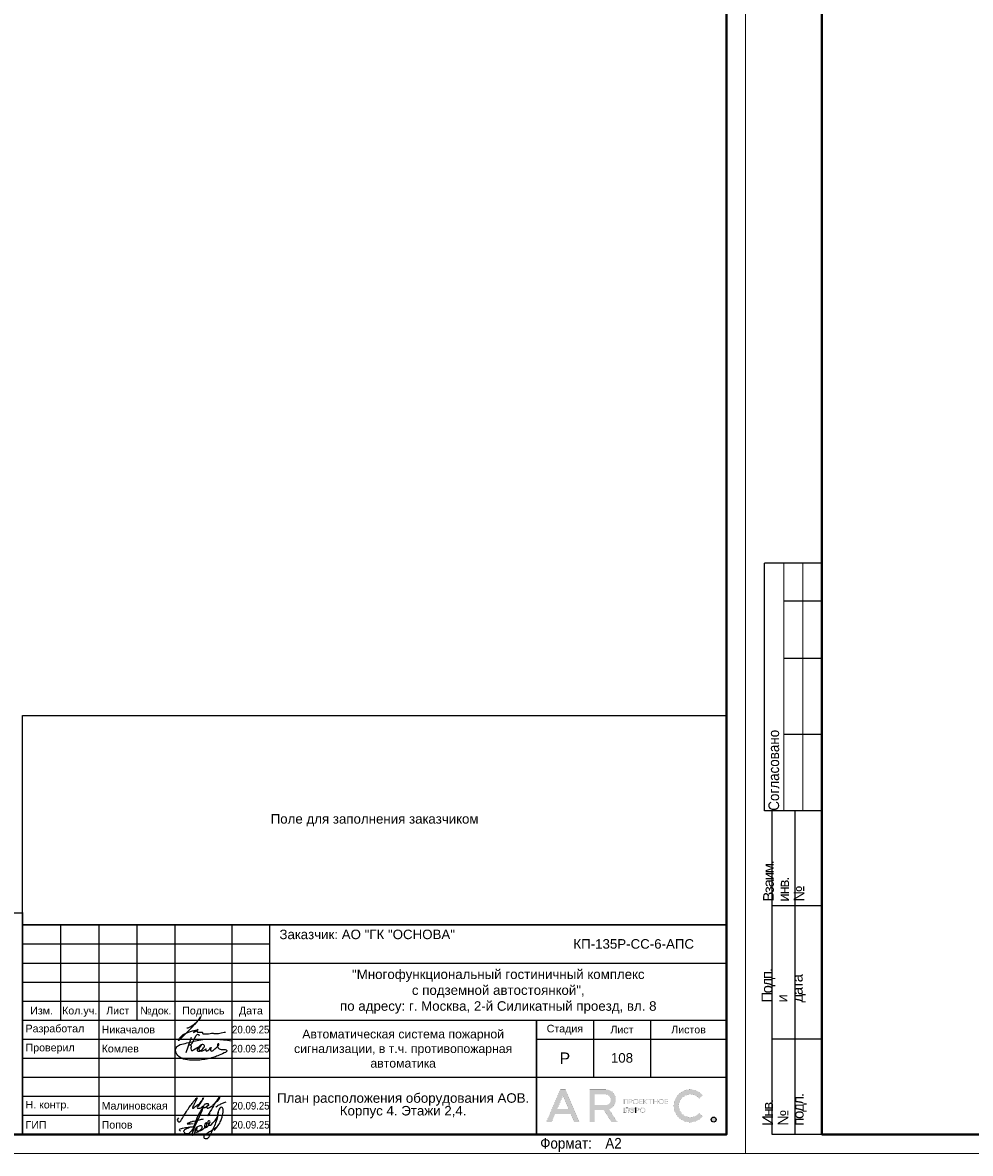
# Model space of a CAD drawing. Header units: millimetres. Extents: x -816133 to 919604, y 87941 to 147341.
# Tile 19 of 256: x -498733 to -473827, y 87941 to 117641. Entities that reach past the tile are written whole.
import ezdxf
from ezdxf.enums import TextEntityAlignment as Align

# ---------------------------------------------------------------- set-up
doc = ezdxf.new("R2010")
doc.units = ezdxf.units.MM
doc.layers.get('Defpoints').update_dxf_attribs({"color": 252})
for name, color, linetype, lineweight in [('DB CP Оформление', 7, 'Continuous', 25), ('format-line3', 7, 'Continuous', 13), ('Охрана входов', 252, 'Continuous', 30), ('Рамка', 7, 'Continuous', 18)]:
    doc.layers.add(name, color=color, linetype=linetype, lineweight=lineweight)
doc.layers.add('DB CP Подписи', color=7, linetype='Continuous', lineweight=25, true_color=0x0a45f5)
doc.layers.add('Автоматика', color=1, linetype='Continuous')
doc.layers.add('формат', color=250, linetype='Continuous')
doc.styles.add('Arial', font='arial.ttf', dxfattribs={"width": 0.9, "height": 699.9999999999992})
doc.styles.add('CP.Text', font='arial.ttf')
doc.styles.add('CP.Text дата', font='arial.ttf', dxfattribs={"width": 0.9})

# ---------------------------------------------------------------- blocks, each defined once
blk = doc.blocks.new('*U1162')
for p, q in [((-821, 155), (-836, 155)), ((-836, 90), (-836, 155)), ((-821, 145), (-831, 145)), ((-821, 130), (-831, 130)), ((-821, 110), (-831, 110)), ((-834, 90), (-836, 89.99999999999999)), ((-834, 5.00000000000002), (-834, 90)), ((-821, 90), (-834, 90)), ((-828, 5.00000000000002), (-828, 90)), ((-821, 65), (-834, 65)), ((-821, 30.00000000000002), (-834, 30.00000000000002)), ((-821, 5.00000000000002), (-834, 5.00000000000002))]:
    blk.add_line(p, q)
at = {"color": 0, "lineweight": 0}
blk.add_lwpolyline([(-841, 3.464264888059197e-14), (6.661338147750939e-14, 6.661338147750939e-14), (-1.377945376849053e-14, 594.0000000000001), (-841.0000000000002, 594.0000000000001)], close=True, dxfattribs=at)
at = {"lineweight": 40}
blk.add_lwpolyline([(-821, 5.000000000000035), (-4.999999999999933, 5.000000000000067), (-5.000000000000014, 589.0000000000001), (-821.0000000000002, 589.0000000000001)], close=True, dxfattribs=at)
at = {"layer": 'format-line3', "linetype": 'ByBlock'}
for p, q in [((-831, 90), (-831, 155)), ((-826, 90), (-826, 155))]:
    blk.add_line(p, q, dxfattribs=at)
at = {"style": 'Arial', "width": 0.9}
blk.add_text('Формат:', height=2.8, dxfattribs=at).set_placement((-53.97311837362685, 1.250000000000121))
at = {"char_height": 2.8, "width": 0.2, "attachment_point": 4, "rotation": 90, "line_spacing_factor": 0.8571428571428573, "style": 'Arial'}
for s, insert in [('{\\W0.45993; }Согласовано', (-833.5827570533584, 90)), ('{\\W0.62543;\\T0.75; \\W1;Взаим. инв. №}', (-831, 66.13970657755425)), ('{\\W0.5838;\\T0.8; \\W1;Подп. и дата}', (-831, 39.62598852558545)), ('{\\W0.5838;\\T0.8; \\W1;Инв. № подл.}', (-830.7725095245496, 7.248463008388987))]:
    blk.add_mtext(s, dxfattribs=dict(at, insert=insert))
at = {"style": 'Arial', "width": 0.9, "flags": 8}
blk.add_attdef('FORMAT', (-36.87188609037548, 1.257088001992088), '', height=2.8, dxfattribs=at)
blk = doc.blocks.new('Попов')
at = {"layer": 'DB CP Подписи', "color": 160, "true_color": 0x0a45f5}
for points in [[(7.394956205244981, 7.032094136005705), (4.284556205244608, 0.8400941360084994), (3.982156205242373, 0.4944941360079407), (3.665356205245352, 0.2583778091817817), (3.190156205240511, 0.09837780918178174), (2.801356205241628, 0.2064941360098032), (2.509696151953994, 0.451294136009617), (2.383756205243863, 0.7680941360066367), (2.429696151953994, 0.9984941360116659), (2.62855620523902, 1.243294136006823), (3.319756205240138, 1.603294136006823), (3.895756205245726, 1.848094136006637), (4.370956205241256, 1.992094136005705), (4.918156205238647, 1.992094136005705)], [(7.394956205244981, 7.032094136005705), (6.962956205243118, 6.427294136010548), (4.918156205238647, 1.992094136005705)], [(8.094156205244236, 0.03369413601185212), (8.828556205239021, 0.5520941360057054), (9.980556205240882, 1.272094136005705), (10.85895620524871, 1.761694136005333), (10.41255620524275, 1.084894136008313), (11.57895620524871, 2.611294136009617), (12.16935620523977, 3.84969413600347), (12.471756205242, 4.713694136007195), (12.629696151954, 5.419294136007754), (12.689696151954, 6.2400941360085), (12.54375620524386, 6.945694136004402), (12.34215620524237, 7.075294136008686), (12.03975620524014, 7.075294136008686), (11.64969615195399, 6.6000941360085), (11.379696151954, 5.779294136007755), (11.21895620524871, 4.728094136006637), (10.72935620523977, 3.014494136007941), (9.418956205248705, 0.0336941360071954)], [(3.521356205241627, 2.971294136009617), (3.294445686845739, 2.859738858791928), (4.789696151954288, 2.859738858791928)], [(3.521356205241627, 2.971294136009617), (4.126156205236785, 3.244894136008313), (4.932556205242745, 3.475294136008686), (6.444556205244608, 3.835294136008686), (7.495756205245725, 4.080094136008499)], [(5.979696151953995, 4.069175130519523), (4.859696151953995, -0.1216221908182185), (5.311356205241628, 0.624094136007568), (5.311356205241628, 0.8688941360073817), (5.624396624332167, 1.697142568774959), (6.247356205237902, 2.150494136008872), (6.650556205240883, 2.323294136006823), (6.909756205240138, 2.323294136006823), (7.125756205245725, 2.150494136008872), (7.125756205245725, 1.747294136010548), (6.82335620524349, 1.243294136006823), (6.333756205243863, 0.7968941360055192), (5.714556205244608, 0.5088941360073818), (5.412156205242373, 0.5952941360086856), (5.49855620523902, 1.286494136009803), (5.817585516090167, 1.879286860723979), (5.714556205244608, 1.286494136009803), (5.829756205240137, 0.9552941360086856), (6.146556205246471, 0.8832941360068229), (6.794556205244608, 1.012894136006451), (7.528956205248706, 1.459294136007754), (8.119356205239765, 2.064094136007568), (8.407356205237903, 2.510494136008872), (8.407356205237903, 2.899294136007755), (8.320956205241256, 3.028894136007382), (8.090556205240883, 2.956894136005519), (7.816956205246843, 2.366494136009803), (7.816956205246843, 1.963294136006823), (7.989756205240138, 1.776094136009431), (8.364156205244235, 1.891294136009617), (8.82495620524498, 2.323294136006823), (9.055356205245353, 2.697694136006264), (9.271356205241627, 3.302494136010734), (9.012156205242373, 3.561694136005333), (8.882556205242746, 3.561694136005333), (8.709696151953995, 3.3600941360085), (8.709696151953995, 2.978377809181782), (9.039696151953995, 2.408377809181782), (10.349696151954, 3.378377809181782), (11.11969615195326, 4.410259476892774), (11.27818451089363, 5.133235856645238), (11.35539592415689, 5.654323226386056), (11.38831620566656, 5.819447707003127), (11.35539592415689, 5.654323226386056)], [(1.534156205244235, 0.8688941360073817), (1.303756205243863, 1.041694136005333), (1.217356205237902, 1.214494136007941), (1.447756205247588, 1.416094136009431), (2.038156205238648, 1.603294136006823), (2.815756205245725, 1.761694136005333), (3.506956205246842, 1.876894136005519), (4.357209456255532, 1.989153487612), (4.918156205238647, 1.992094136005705)]]:
    blk.add_spline(points, degree=3, dxfattribs=at)
at = {"layer": 'DB CP Подписи'}
blk.add_spline([(8.094156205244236, 0.03369413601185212), (7.791756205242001, -0.2544480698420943), (7.618956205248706, -0.4847058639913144), (7.618956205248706, -0.8015058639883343), (7.950156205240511, -1.060705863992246), (8.569356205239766, -1.060705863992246), (8.943756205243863, -0.7583058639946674), (9.116556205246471, -0.4991058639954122), (9.418956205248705, 0.0336941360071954)], degree=3, dxfattribs=at)
blk = doc.blocks.new('A$Cf51998ab')
at = {"layer": 'DB CP Подписи'}
for points in [[(2.024743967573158, 7.175397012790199), (0.02474396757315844, 3.175397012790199), (2.524743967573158, 0.1753970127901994), (9.524743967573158, 6.675397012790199), (17.02474396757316, 19.1753970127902), (23.52474396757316, 28.6753970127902), (29.02474396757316, 35.6753970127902), (35.52474396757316, 43.6753970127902), (36.52474396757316, 44.6753970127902), (30.02474396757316, 30.6753970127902), (28.52474396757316, 26.1753970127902), (28.52474396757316, 25.1753970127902), (31.52474396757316, 26.6753970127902), (36.02474396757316, 30.1753970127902), (43.52474396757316, 36.1753970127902), (45.52474396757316, 39.1753970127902), (47.52474396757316, 42.6753970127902), (47.52474396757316, 43.1753970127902), (48.02474396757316, 44.1753970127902), (40.52474396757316, 31.1753970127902), (37.52474396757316, 25.6753970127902), (40.52474396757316, 25.1753970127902), (47.02474396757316, 28.6753970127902), (47.52474396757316, 29.1753970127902)], [(66.52474396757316, 31.6753970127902), (75.02474396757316, 39.1753970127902), (79.02474396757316, 43.6753970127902), (79.52474396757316, 46.6753970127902), (75.02474396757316, 41.6753970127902), (69.02474396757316, 32.6753970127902), (61.02474396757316, 18.6753970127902), (57.02474396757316, 11.6753970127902), (61.52474396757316, 15.6753970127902)], [(57.52474396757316, 34.1753970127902), (54.52474396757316, 34.1753970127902), (50.02474396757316, 31.1753970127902), (49.52474396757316, 26.1753970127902), (54.02474396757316, 27.6753970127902), (56.02474396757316, 29.1753970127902), (58.02474396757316, 33.1753970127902), (57.52474396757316, 34.1753970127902)], [(59.02474396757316, 30.6753970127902), (55.49455854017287, 28.71229258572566), (55.52474396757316, 25.6753970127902), (57.52474396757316, 25.6753970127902), (62.02474396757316, 27.6753970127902), (65.02474396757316, 29.6753970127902), (65.52474396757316, 30.1753970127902)], [(71.80259313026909, 27.23596012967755), (75.18207571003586, 30.02247973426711), (81.43411698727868, 33.40007838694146), (87.77064376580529, 36.27103771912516), (91.06563812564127, 37.45319772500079)]]:
    blk.add_spline(points, degree=3, dxfattribs=at)
blk = doc.blocks.new('Лого')
at = {"layer": 'DB CP Оформление'}
h = blk.add_hatch(color=0, dxfattribs=at)
edge = h.paths.add_edge_path()
edge.add_line((-3.149615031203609, 491.8564630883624), (-2.145539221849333, 491.0307320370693))
edge.add_arc((-5.466713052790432, 493.7619962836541), 4.300000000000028, 39.43316774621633, 320.5668322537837, ccw=False)
edge.add_line((-2.145539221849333, 496.4932605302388), (-3.149615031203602, 495.6675294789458))
edge.add_arc((-5.466713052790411, 493.7619962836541), 3.000000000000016, 39.43316774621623, 320.5668322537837)
edge = h.paths.add_edge_path()
edge.add_arc((0.7039796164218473, 490.1453402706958), 0.65, 0, 360)
h.paths.add_polyline_path([(-38.91856638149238, 496.3972109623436), (-37.43639440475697, 492.9290438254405), (-40.40073835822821, 492.9290438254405)], flags=16)
edge = h.paths.add_edge_path(flags=16)
edge.add_line((-30.56831019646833, 493.9825875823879), (-27.63778042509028, 493.9825875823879))
edge.add_arc((-27.63778042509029, 495.2825875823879), 1.299999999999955, 270.0000000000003, 360.0000000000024)
edge.add_line((-26.33778042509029, 495.2825875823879), (-26.33778042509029, 495.4512324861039))
edge.add_arc((-27.63778042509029, 495.4512324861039), 1.300000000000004, 359.9999999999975, 449.9999999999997)
edge.add_line((-27.63778042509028, 496.7512324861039), (-30.56831019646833, 496.7512324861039))
edge.add_line((-30.56831019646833, 496.7512324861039), (-30.56831019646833, 493.9825875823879))
h.paths.add_polyline_path([(-35.9689509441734, 489.4953402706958), (-36.88082038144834, 491.6290438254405), (-40.956312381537, 491.6290438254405), (-41.8681818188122, 489.4953402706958), (-43.28192242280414, 489.4953402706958), (-39.6254366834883, 498.0512324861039), (-38.21169607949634, 498.0512324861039), (-34.55521034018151, 489.4953402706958)])
edge = h.paths.add_edge_path()
edge.add_line((-30.56831019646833, 489.4953402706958), (-31.86831019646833, 489.4953402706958))
edge.add_line((-31.86831019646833, 489.4953402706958), (-31.86831019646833, 498.0512324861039))
edge.add_line((-31.86831019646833, 498.0512324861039), (-27.63778042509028, 498.0512324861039))
edge.add_arc((-27.63778042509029, 495.4512324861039), 2.600000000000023, 0, 89.99999999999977, ccw=False)
edge.add_line((-25.03778042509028, 495.4512324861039), (-25.03778042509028, 495.2825875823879))
edge.add_arc((-27.63778042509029, 495.2825875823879), 2.600000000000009, -70.23716168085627, 0, ccw=False)
edge.add_line((-26.75864866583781, 492.8357268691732), (-24.6131234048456, 489.4953402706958))
edge.add_line((-24.6131234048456, 489.4953402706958), (-26.15818166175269, 489.4953402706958))
edge.add_line((-26.15818166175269, 489.4953402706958), (-28.20534579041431, 492.6825875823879))
edge.add_line((-28.20534579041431, 492.6825875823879), (-30.56831019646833, 492.6825875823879))
edge.add_line((-30.56831019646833, 492.6825875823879), (-30.56831019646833, 489.4953402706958))
edge = h.paths.add_edge_path(flags=16)
edge.add_line((-21.27053753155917, 492.6928723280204), (-21.27053753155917, 492.5228723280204))
edge.add_arc((-20.82053753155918, 492.5228723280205), 0.4499999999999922, 180.0000000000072, 270.0000000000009)
edge.add_line((-20.82053753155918, 492.0728723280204), (-20.69150461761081, 492.0728723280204))
edge.add_arc((-20.6915046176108, 492.5228723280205), 0.4500000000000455, 269.9999999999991, 359.9999999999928)
edge.add_line((-20.24150461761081, 492.5228723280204), (-20.24150461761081, 492.6928723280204))
edge.add_arc((-20.69150461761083, 492.6928723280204), 0.4500000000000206, 0, 89.99999999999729)
edge.add_line((-20.69150461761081, 493.1428723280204), (-20.82053753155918, 493.1428723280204))
edge.add_arc((-20.82053753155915, 492.6928723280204), 0.4500000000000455, 90.00000000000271, 180)
edge = h.paths.add_edge_path(flags=17)
edge.add_line((-21.62964566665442, 491.9228723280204), (-21.62964566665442, 492.5328723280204))
edge.add_line((-21.62964566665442, 492.5328723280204), (-21.45053753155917, 492.5328723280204))
edge.add_line((-21.45053753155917, 492.5328723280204), (-21.45053753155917, 492.5228723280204))
edge.add_arc((-20.85053753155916, 492.5228723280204), 0.6000000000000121, 180, 269.999999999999)
edge.add_line((-20.85053753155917, 491.9228723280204), (-20.66150461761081, 491.9228723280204))
edge.add_arc((-20.66150461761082, 492.5228723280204), 0.6000000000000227, 270.000000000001, 360)
edge.add_line((-20.06150461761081, 492.5228723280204), (-20.06150461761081, 492.6928723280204))
edge.add_arc((-20.66150461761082, 492.6928723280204), 0.6000000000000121, 0, 89.99999999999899)
edge.add_line((-20.66150461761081, 493.2928723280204), (-20.85053753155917, 493.2928723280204))
edge.add_arc((-20.85053753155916, 492.6928723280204), 0.6000000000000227, 90.00000000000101, 180)
edge.add_line((-21.45053753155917, 492.6928723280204), (-21.45053753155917, 492.6828723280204))
edge.add_line((-21.45053753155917, 492.6828723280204), (-21.62964566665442, 492.6828723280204))
edge.add_line((-21.62964566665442, 492.6828723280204), (-21.62964566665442, 493.2928723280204))
edge.add_line((-21.62964566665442, 493.2928723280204), (-21.80964566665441, 493.2928723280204))
edge.add_line((-21.80964566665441, 493.2928723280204), (-21.80964566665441, 491.9228723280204))
edge.add_line((-21.80964566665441, 491.9228723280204), (-21.62964566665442, 491.9228723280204))
edge = h.paths.add_edge_path(flags=16)
edge.add_line((-18.44160413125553, 492.6928723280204), (-18.44160413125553, 492.5228723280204))
edge.add_arc((-17.99160413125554, 492.5228723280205), 0.4499999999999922, 180.0000000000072, 270.0000000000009)
edge.add_line((-17.99160413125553, 492.0728723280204), (-17.86257121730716, 492.0728723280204))
edge.add_arc((-17.86257121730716, 492.5228723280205), 0.4500000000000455, 269.9999999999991, 359.9999999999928)
edge.add_line((-17.41257121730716, 492.5228723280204), (-17.41257121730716, 492.6928723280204))
edge.add_arc((-17.86257121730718, 492.6928723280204), 0.4500000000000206, 0, 89.99999999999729)
edge.add_line((-17.86257121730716, 493.1428723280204), (-17.99160413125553, 493.1428723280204))
edge.add_arc((-17.99160413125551, 492.6928723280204), 0.4500000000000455, 90.00000000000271, 180)
edge = h.paths.add_edge_path()
edge.add_line((-18.62160413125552, 492.6928723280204), (-18.62160413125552, 492.5228723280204))
edge.add_arc((-18.02160413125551, 492.5228723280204), 0.6000000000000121, 180, 269.999999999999)
edge.add_line((-18.02160413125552, 491.9228723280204), (-17.83257121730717, 491.9228723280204))
edge.add_arc((-17.83257121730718, 492.5228723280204), 0.6000000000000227, 270.000000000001, 360)
edge.add_line((-17.23257121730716, 492.5228723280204), (-17.23257121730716, 492.6928723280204))
edge.add_arc((-17.83257121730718, 492.6928723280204), 0.6000000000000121, 0, 89.99999999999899)
edge.add_line((-17.83257121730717, 493.2928723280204), (-18.02160413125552, 493.2928723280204))
edge.add_arc((-18.02160413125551, 492.6928723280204), 0.6000000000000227, 90.00000000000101, 180)
edge = h.paths.add_edge_path(flags=16)
edge.add_line((-13.61226025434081, 494.9777851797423), (-13.61226025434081, 494.8077851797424))
edge.add_arc((-13.16226025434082, 494.8077851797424), 0.4499999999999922, 180.0000000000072, 270.0000000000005)
edge.add_line((-13.16226025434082, 494.3577851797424), (-13.03322734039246, 494.3577851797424))
edge.add_arc((-13.03322734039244, 494.8077851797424), 0.4500000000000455, 269.9999999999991, 359.9999999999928)
edge.add_line((-12.58322734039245, 494.8077851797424), (-12.58322734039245, 494.9777851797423))
edge.add_arc((-13.03322734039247, 494.9777851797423), 0.4500000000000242, 0, 89.99999999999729)
edge.add_line((-13.03322734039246, 495.4277851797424), (-13.16226025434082, 495.4277851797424))
edge.add_arc((-13.16226025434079, 494.9777851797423), 0.4500000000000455, 90.00000000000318, 180)
edge = h.paths.add_edge_path()
edge.add_line((-13.79226025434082, 494.9777851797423), (-13.79226025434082, 494.8077851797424))
edge.add_arc((-13.19226025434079, 494.8077851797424), 0.6000000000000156, 180, 269.9999999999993)
edge.add_line((-13.19226025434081, 494.2077851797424), (-13.00322734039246, 494.2077851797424))
edge.add_arc((-13.00322734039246, 494.8077851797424), 0.6000000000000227, 270.000000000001, 360)
edge.add_line((-12.40322734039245, 494.8077851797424), (-12.40322734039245, 494.9777851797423))
edge.add_arc((-13.00322734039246, 494.9777851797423), 0.6000000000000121, 0, 89.99999999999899)
edge.add_line((-13.00322734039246, 495.5777851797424), (-13.19226025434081, 495.5777851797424))
edge.add_arc((-13.19226025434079, 494.9777851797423), 0.6000000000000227, 90.00000000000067, 180)
edge = h.paths.add_edge_path(flags=16)
edge.add_line((-20.28705089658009, 494.9777851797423), (-20.28705089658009, 494.8077851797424))
edge.add_arc((-19.8370508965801, 494.8077851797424), 0.4499999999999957, 180.0000000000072, 270.0000000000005)
edge.add_line((-19.83705089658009, 494.3577851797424), (-19.70801798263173, 494.3577851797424))
edge.add_arc((-19.70801798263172, 494.8077851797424), 0.4500000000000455, 269.9999999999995, 359.9999999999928)
edge.add_line((-19.25801798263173, 494.8077851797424), (-19.25801798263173, 494.9777851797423))
edge.add_arc((-19.70801798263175, 494.9777851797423), 0.4500000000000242, 0, 89.99999999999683)
edge.add_line((-19.70801798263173, 495.4277851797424), (-19.83705089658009, 495.4277851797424))
edge.add_arc((-19.83705089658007, 494.9777851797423), 0.4500000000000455, 90.00000000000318, 180)
edge = h.paths.add_edge_path()
edge.add_line((-20.46705089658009, 494.9777851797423), (-20.46705089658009, 494.8077851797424))
edge.add_arc((-19.86705089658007, 494.8077851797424), 0.6000000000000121, 180, 269.999999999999)
edge.add_line((-19.86705089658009, 494.2077851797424), (-19.67801798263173, 494.2077851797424))
edge.add_arc((-19.67801798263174, 494.8077851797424), 0.6000000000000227, 270.000000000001, 360)
edge.add_line((-19.07801798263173, 494.8077851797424), (-19.07801798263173, 494.9777851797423))
edge.add_arc((-19.67801798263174, 494.9777851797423), 0.6000000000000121, 0, 89.99999999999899)
edge.add_line((-19.67801798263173, 495.5777851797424), (-19.86705089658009, 495.5777851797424))
edge.add_arc((-19.86705089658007, 494.9777851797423), 0.6000000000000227, 90.00000000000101, 180)
edge = h.paths.add_edge_path(flags=16)
edge.add_arc((-19.22667760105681, 492.7878723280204), 0.1800000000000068, 270.0000000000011, 360)
edge.add_line((-19.04667760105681, 492.7878723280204), (-19.0466776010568, 492.9328723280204))
edge.add_arc((-19.22667760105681, 492.9328723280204), 0.1800000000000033, 0, 89.99999999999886)
edge.add_line((-19.2266776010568, 493.1128723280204), (-19.63443714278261, 493.1128723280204))
edge.add_line((-19.63443714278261, 493.1128723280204), (-19.6344371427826, 492.6078723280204))
edge.add_line((-19.6344371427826, 492.6078723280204), (-19.22667760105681, 492.6078723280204))
edge = h.paths.add_edge_path()
edge.add_line((-19.63443714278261, 491.9228723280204), (-19.81443714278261, 491.9228723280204))
edge.add_line((-19.81443714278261, 491.9228723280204), (-19.81443714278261, 493.2928723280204))
edge.add_line((-19.81443714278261, 493.2928723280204), (-19.2266776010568, 493.2928723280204))
edge.add_arc((-19.2266776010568, 492.9328723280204), 0.3600000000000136, 0, 89.99999999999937, ccw=False)
edge.add_line((-18.8666776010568, 492.9328723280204), (-18.86667760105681, 492.7878723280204))
edge.add_arc((-19.22667760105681, 492.7878723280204), 0.3600000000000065, -89.99999999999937, 0, ccw=False)
edge.add_line((-19.22667760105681, 492.4278723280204), (-19.63443714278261, 492.4278723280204))
edge.add_line((-19.63443714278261, 492.4278723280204), (-19.63443714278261, 491.9228723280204))
edge = h.paths.add_edge_path(flags=16)
edge.add_line((-22.41432519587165, 492.0728723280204), (-22.81592550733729, 492.0728723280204))
edge.add_line((-22.81592550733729, 492.0728723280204), (-22.81592550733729, 492.5700955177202))
edge.add_line((-22.81592550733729, 492.5700955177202), (-22.41432519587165, 492.5700955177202))
edge.add_arc((-22.41432519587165, 492.3900955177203), 0.17999999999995, -1.807620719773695e-11, 89.99999999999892, ccw=False)
edge.add_line((-22.23432519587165, 492.3900955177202), (-22.23432519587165, 492.2528723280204))
edge.add_arc((-22.41432519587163, 492.2528723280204), 0.1799999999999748, -90.00000000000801, 0, ccw=False)
h.paths.add_polyline_path([(-16.95626591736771, 495.5777851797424), (-17.51223811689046, 494.9677851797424), (-17.55459530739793, 494.9677851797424), (-17.55459530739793, 495.5777851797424), (-17.73459530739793, 495.5777851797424), (-17.73459530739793, 494.2077851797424), (-17.55459530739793, 494.2077851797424), (-17.55459530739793, 494.8177851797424), (-17.47826675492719, 494.8177851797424), (-16.92229455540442, 494.2077851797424), (-16.67874821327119, 494.2077851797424), (-17.32006333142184, 494.9114214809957), (-16.71271957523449, 495.5777851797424)])
edge = h.paths.add_edge_path()
edge.add_line((-22.10894538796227, 493.1128723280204), (-22.8159255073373, 493.1128723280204))
edge.add_line((-22.8159255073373, 493.1128723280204), (-22.81592550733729, 492.7200955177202))
edge.add_line((-22.81592550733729, 492.7200955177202), (-22.41432519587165, 492.7200955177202))
edge.add_arc((-22.41432519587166, 492.3600955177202), 0.3600000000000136, 0, 89.99999999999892, ccw=False)
edge.add_line((-22.05432519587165, 492.3600955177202), (-22.05432519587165, 492.2828723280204))
edge.add_arc((-22.41432519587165, 492.2828723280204), 0.3600000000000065, -89.99999999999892, 0, ccw=False)
edge.add_line((-22.41432519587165, 491.9228723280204), (-23.01592550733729, 491.9228723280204))
edge.add_line((-23.01592550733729, 491.9228723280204), (-23.01592550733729, 493.2928723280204))
edge.add_line((-23.01592550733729, 493.2928723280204), (-22.10894538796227, 493.2928723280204))
edge.add_line((-22.10894538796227, 493.2928723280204), (-22.10894538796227, 493.1128723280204))
h.paths.add_polyline_path([(-15.99401623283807, 495.3977851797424), (-16.45775531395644, 495.3977851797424), (-16.45775531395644, 495.5777851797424), (-15.35027715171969, 495.5777851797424), (-15.35027715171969, 495.3977851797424), (-15.81401623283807, 495.3977851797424), (-15.81401623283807, 494.2077851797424), (-15.99401623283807, 494.2077851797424)])
h.paths.add_polyline_path([(-14.219327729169, 494.9827851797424), (-14.219327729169, 495.5777851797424), (-14.039327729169, 495.5777851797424), (-14.039327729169, 494.2077851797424), (-14.219327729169, 494.2077851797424), (-14.219327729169, 494.8027851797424), (-14.92320967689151, 494.8027851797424), (-14.92320967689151, 494.2077851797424), (-15.10320967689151, 494.2077851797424), (-15.10320967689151, 495.5777851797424), (-14.92320967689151, 495.5777851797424), (-14.92320967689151, 494.9827851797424)])
h.paths.add_polyline_path([(-11.97615986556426, 494.8027851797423), (-11.97615986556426, 494.3877851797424), (-11.30687213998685, 494.3877851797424), (-11.30687213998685, 494.2077851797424), (-12.15615986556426, 494.2077851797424), (-12.15615986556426, 495.5777851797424), (-11.30687213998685, 495.5777851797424), (-11.30687213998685, 495.3977851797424), (-11.97615986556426, 495.3977851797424), (-11.97615986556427, 494.9827851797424), (-11.34484040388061, 494.9827851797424), (-11.34484040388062, 494.8027851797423)])
edge = h.paths.add_edge_path(flags=16)
edge.add_arc((-21.07411837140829, 495.0727851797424), 0.1800000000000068, 270.0000000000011, 360)
edge.add_line((-20.89411837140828, 495.0727851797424), (-20.89411837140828, 495.2177851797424))
edge.add_arc((-21.07411837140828, 495.2177851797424), 0.1800000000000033, 0, 89.99999999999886)
edge.add_line((-21.07411837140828, 495.3977851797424), (-21.48187791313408, 495.3977851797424))
edge.add_line((-21.48187791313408, 495.3977851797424), (-21.48187791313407, 494.8927851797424))
edge.add_line((-21.48187791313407, 494.8927851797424), (-21.07411837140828, 494.8927851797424))
h.paths.add_polyline_path([(-22.81592550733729, 494.2077851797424), (-23.01592550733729, 494.2077851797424), (-23.01592550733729, 495.5777851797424), (-21.90894538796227, 495.5777851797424), (-21.90894538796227, 494.2077851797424), (-22.10894538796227, 494.2077851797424), (-22.10894538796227, 495.3977851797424), (-22.81592550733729, 495.3977851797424)])
h.paths.add_polyline_path([(-18.65095050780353, 494.8027851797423), (-18.65095050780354, 494.3877851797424), (-17.98166278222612, 494.3877851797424), (-17.98166278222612, 494.2077851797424), (-18.83095050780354, 494.2077851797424), (-18.83095050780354, 495.5777851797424), (-17.98166278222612, 495.5777851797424), (-17.98166278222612, 495.3977851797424), (-18.65095050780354, 495.3977851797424), (-18.65095050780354, 494.9827851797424), (-18.01963104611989, 494.9827851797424), (-18.01963104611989, 494.8027851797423)])
edge = h.paths.add_edge_path()
edge.add_line((-21.48187791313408, 494.2077851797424), (-21.66187791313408, 494.2077851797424))
edge.add_line((-21.66187791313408, 494.2077851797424), (-21.66187791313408, 495.5777851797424))
edge.add_line((-21.66187791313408, 495.5777851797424), (-21.07411837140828, 495.5777851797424))
edge.add_arc((-21.07411837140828, 495.2177851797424), 0.3600000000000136, 0, 89.99999999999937, ccw=False)
edge.add_line((-20.71411837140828, 495.2177851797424), (-20.71411837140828, 495.0727851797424))
edge.add_arc((-21.07411837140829, 495.0727851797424), 0.3600000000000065, -89.99999999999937, 0, ccw=False)
edge.add_line((-21.07411837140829, 494.7127851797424), (-21.48187791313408, 494.7127851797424))
edge.add_line((-21.48187791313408, 494.7127851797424), (-21.48187791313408, 494.2077851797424))
edge = h.paths.add_edge_path()
edge.add_line((-19.81443714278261, 493.2928723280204), (-19.81443714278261, 491.9228723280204))
edge.add_line((-22.10894538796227, 493.2928723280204), (-22.10894538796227, 493.1128723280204))
at = {"layer": 'DB CP Оформление', "color": 0}
for p, q in [((-22.10894538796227, 493.2928723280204), (-22.10894538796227, 493.1128723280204)), ((-19.81443714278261, 493.2928723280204), (-19.81443714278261, 491.9228723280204))]:
    blk.add_line(p, q, dxfattribs=at)
at = {"layer": 'DB CP Оформление', "color": 0, "const_width": 0.01}
for points in [[(-35.9689509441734, 489.4953402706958), (-36.88082038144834, 491.6290438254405), (-40.956312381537, 491.6290438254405), (-41.8681818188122, 489.4953402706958), (-43.28192242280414, 489.4953402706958), (-39.6254366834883, 498.0512324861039), (-38.21169607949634, 498.0512324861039), (-34.55521034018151, 489.4953402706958)], [(-38.91856638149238, 496.3972109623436), (-37.43639440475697, 492.9290438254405), (-40.40073835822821, 492.9290438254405)], [(-22.81592550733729, 494.2077851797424), (-23.01592550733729, 494.2077851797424), (-23.01592550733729, 495.5777851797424), (-21.90894538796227, 495.5777851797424), (-21.90894538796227, 494.2077851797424), (-22.10894538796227, 494.2077851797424), (-22.10894538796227, 495.3977851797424), (-22.81592550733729, 495.3977851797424)], [(-18.65095050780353, 494.8027851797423), (-18.65095050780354, 494.3877851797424), (-17.98166278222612, 494.3877851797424), (-17.98166278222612, 494.2077851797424), (-18.83095050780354, 494.2077851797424), (-18.83095050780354, 495.5777851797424), (-17.98166278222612, 495.5777851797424), (-17.98166278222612, 495.3977851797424), (-18.65095050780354, 495.3977851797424), (-18.65095050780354, 494.9827851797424), (-18.01963104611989, 494.9827851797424), (-18.01963104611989, 494.8027851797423)], [(-16.95626591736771, 495.5777851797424), (-17.51223811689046, 494.9677851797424), (-17.55459530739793, 494.9677851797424), (-17.55459530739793, 495.5777851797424), (-17.73459530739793, 495.5777851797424), (-17.73459530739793, 494.2077851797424), (-17.55459530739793, 494.2077851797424), (-17.55459530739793, 494.8177851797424), (-17.47826675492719, 494.8177851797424), (-16.92229455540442, 494.2077851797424), (-16.67874821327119, 494.2077851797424), (-17.32006333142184, 494.9114214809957), (-16.71271957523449, 495.5777851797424)], [(-15.99401623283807, 495.3977851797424), (-16.45775531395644, 495.3977851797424), (-16.45775531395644, 495.5777851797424), (-15.35027715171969, 495.5777851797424), (-15.35027715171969, 495.3977851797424), (-15.81401623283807, 495.3977851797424), (-15.81401623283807, 494.2077851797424), (-15.99401623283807, 494.2077851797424)], [(-14.219327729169, 494.9827851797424), (-14.219327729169, 495.5777851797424), (-14.039327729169, 495.5777851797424), (-14.039327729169, 494.2077851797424), (-14.219327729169, 494.2077851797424), (-14.219327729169, 494.8027851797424), (-14.92320967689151, 494.8027851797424), (-14.92320967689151, 494.2077851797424), (-15.10320967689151, 494.2077851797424), (-15.10320967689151, 495.5777851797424), (-14.92320967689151, 495.5777851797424), (-14.92320967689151, 494.9827851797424)], [(-11.97615986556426, 494.8027851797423), (-11.97615986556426, 494.3877851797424), (-11.30687213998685, 494.3877851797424), (-11.30687213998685, 494.2077851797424), (-12.15615986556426, 494.2077851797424), (-12.15615986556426, 495.5777851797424), (-11.30687213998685, 495.5777851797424), (-11.30687213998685, 495.3977851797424), (-11.97615986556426, 495.3977851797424), (-11.97615986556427, 494.9827851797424), (-11.34484040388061, 494.9827851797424), (-11.34484040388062, 494.8027851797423)]]:
    blk.add_lwpolyline(points, close=True, dxfattribs=at)
for points in [[(-30.56831019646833, 489.4953402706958), (-31.86831019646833, 489.4953402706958), (-31.86831019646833, 498.0512324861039), (-27.63778042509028, 498.0512324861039, -0.414213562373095), (-25.03778042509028, 495.4512324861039), (-25.03778042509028, 495.2825875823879, -0.316436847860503), (-26.75864866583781, 492.8357268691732), (-24.6131234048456, 489.4953402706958), (-26.15818166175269, 489.4953402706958), (-28.20534579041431, 492.6825875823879), (-30.56831019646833, 492.6825875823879)], [(-30.56831019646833, 493.9825875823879), (-27.63778042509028, 493.9825875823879, 0.414213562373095), (-26.33778042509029, 495.2825875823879), (-26.33778042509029, 495.4512324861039, 0.414213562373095), (-27.63778042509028, 496.7512324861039), (-30.56831019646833, 496.7512324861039)], [(-3.149615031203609, 491.8564630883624), (-2.145539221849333, 491.0307320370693, -2.790346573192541), (-2.145539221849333, 496.4932605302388), (-3.149615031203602, 495.6675294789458, 2.790346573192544)], [(-22.10894538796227, 493.1128723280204), (-22.8159255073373, 493.1128723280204), (-22.81592550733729, 492.7200955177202), (-22.41432519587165, 492.7200955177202, -0.4142135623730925), (-22.05432519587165, 492.3600955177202), (-22.05432519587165, 492.2828723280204, -0.4142135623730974), (-22.41432519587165, 491.9228723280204), (-23.01592550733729, 491.9228723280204), (-23.01592550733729, 493.2928723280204), (-22.10894538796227, 493.2928723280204)], [(-21.62964566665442, 491.9228723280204), (-21.62964566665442, 492.5328723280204), (-21.45053753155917, 492.5328723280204), (-21.45053753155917, 492.5228723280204, 0.414213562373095), (-20.85053753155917, 491.9228723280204), (-20.66150461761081, 491.9228723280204, 0.414213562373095), (-20.06150461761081, 492.5228723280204), (-20.06150461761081, 492.6928723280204, 0.414213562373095), (-20.66150461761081, 493.2928723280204), (-20.85053753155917, 493.2928723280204, 0.414213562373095), (-21.45053753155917, 492.6928723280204), (-21.45053753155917, 492.6828723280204), (-21.62964566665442, 492.6828723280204), (-21.62964566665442, 493.2928723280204), (-21.80964566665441, 493.2928723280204), (-21.80964566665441, 491.9228723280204)], [(-21.48187791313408, 494.2077851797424), (-21.66187791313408, 494.2077851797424), (-21.66187791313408, 495.5777851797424), (-21.07411837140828, 495.5777851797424, -0.4142135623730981), (-20.71411837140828, 495.2177851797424), (-20.71411837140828, 495.0727851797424, -0.4142135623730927), (-21.07411837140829, 494.7127851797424), (-21.48187791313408, 494.7127851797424)], [(-21.07411837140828, 494.8927851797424, 0.4142135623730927), (-20.89411837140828, 495.0727851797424), (-20.89411837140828, 495.2177851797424, 0.4142135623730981), (-21.07411837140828, 495.3977851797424), (-21.48187791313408, 495.3977851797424), (-21.48187791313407, 494.8927851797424)], [(-21.27053753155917, 492.6928723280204), (-21.27053753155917, 492.5228723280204, 0.414213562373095), (-20.82053753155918, 492.0728723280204), (-20.69150461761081, 492.0728723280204, 0.414213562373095), (-20.24150461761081, 492.5228723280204), (-20.24150461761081, 492.6928723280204, 0.414213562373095), (-20.69150461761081, 493.1428723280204), (-20.82053753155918, 493.1428723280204, 0.414213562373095)], [(-20.46705089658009, 494.9777851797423), (-20.46705089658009, 494.8077851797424, 0.414213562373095), (-19.86705089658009, 494.2077851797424), (-19.67801798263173, 494.2077851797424, 0.414213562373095), (-19.07801798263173, 494.8077851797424), (-19.07801798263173, 494.9777851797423, 0.414213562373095), (-19.67801798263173, 495.5777851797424), (-19.86705089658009, 495.5777851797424, 0.414213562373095)], [(-20.28705089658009, 494.9777851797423), (-20.28705089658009, 494.8077851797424, 0.414213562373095), (-19.83705089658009, 494.3577851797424), (-19.70801798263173, 494.3577851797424, 0.414213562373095), (-19.25801798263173, 494.8077851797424), (-19.25801798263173, 494.9777851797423, 0.414213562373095), (-19.70801798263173, 495.4277851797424), (-19.83705089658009, 495.4277851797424, 0.414213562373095)], [(-19.63443714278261, 491.9228723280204), (-19.81443714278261, 491.9228723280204), (-19.81443714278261, 493.2928723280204), (-19.2266776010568, 493.2928723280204, -0.4142135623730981), (-18.8666776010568, 492.9328723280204), (-18.86667760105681, 492.7878723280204, -0.4142135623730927), (-19.22667760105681, 492.4278723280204), (-19.63443714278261, 492.4278723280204)], [(-19.22667760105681, 492.6078723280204, 0.4142135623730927), (-19.04667760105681, 492.7878723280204), (-19.0466776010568, 492.9328723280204, 0.4142135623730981), (-19.2266776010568, 493.1128723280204), (-19.63443714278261, 493.1128723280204), (-19.6344371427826, 492.6078723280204)], [(-18.62160413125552, 492.6928723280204), (-18.62160413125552, 492.5228723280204, 0.414213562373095), (-18.02160413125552, 491.9228723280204), (-17.83257121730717, 491.9228723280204, 0.414213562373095), (-17.23257121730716, 492.5228723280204), (-17.23257121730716, 492.6928723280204, 0.414213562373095), (-17.83257121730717, 493.2928723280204), (-18.02160413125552, 493.2928723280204, 0.414213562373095)], [(-18.44160413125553, 492.6928723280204), (-18.44160413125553, 492.5228723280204, 0.414213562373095), (-17.99160413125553, 492.0728723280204), (-17.86257121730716, 492.0728723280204, 0.414213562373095), (-17.41257121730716, 492.5228723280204), (-17.41257121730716, 492.6928723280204, 0.414213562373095), (-17.86257121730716, 493.1428723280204), (-17.99160413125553, 493.1428723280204, 0.414213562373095)], [(-13.79226025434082, 494.9777851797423), (-13.79226025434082, 494.8077851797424, 0.414213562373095), (-13.19226025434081, 494.2077851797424), (-13.00322734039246, 494.2077851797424, 0.414213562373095), (-12.40322734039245, 494.8077851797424), (-12.40322734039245, 494.9777851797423, 0.414213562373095), (-13.00322734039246, 495.5777851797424), (-13.19226025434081, 495.5777851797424, 0.414213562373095)], [(-13.61226025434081, 494.9777851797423), (-13.61226025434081, 494.8077851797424, 0.414213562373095), (-13.16226025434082, 494.3577851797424), (-13.03322734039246, 494.3577851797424, 0.414213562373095), (-12.58322734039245, 494.8077851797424), (-12.58322734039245, 494.9777851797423, 0.414213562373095), (-13.03322734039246, 495.4277851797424), (-13.16226025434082, 495.4277851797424, 0.414213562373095)], [(-22.41432519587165, 492.0728723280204), (-22.81592550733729, 492.0728723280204), (-22.81592550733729, 492.5700955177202), (-22.41432519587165, 492.5700955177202, -0.4142135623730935), (-22.23432519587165, 492.3900955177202), (-22.23432519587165, 492.2528723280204, -0.4142135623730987)]]:
    blk.add_lwpolyline(points, format="xyb", close=True, dxfattribs=at)
at = {"layer": 'DB CP Оформление', "color": 0}
blk.add_circle((0.7039796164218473, 490.1453402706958), 0.65, dxfattribs=at)
at = {"layer": 'Defpoints', "color": 0}
blk.add_lwpolyline([(-45.89650028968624, 501.2732863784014), (4.103499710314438, 501.2732863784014), (4.103499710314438, 486.2732863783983), (-45.89650028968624, 486.2732863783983)], close=True, dxfattribs=at)
blk = doc.blocks.new('A$C5BE547C8')
at = {"layer": 'DB CP Подписи', "color": 160, "true_color": 0x0a45f5}
for points in [[(-36.17550682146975, 134.4371501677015), (61.71678818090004, 412.4869762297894)], [(12.77064067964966, 273.4620631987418), (54.9465189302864, 284.4855278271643), (94.154754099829, 355.2698806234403), (190.2780455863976, 461.4464249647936), (197.8667517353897, 439.9583000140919)], [(553.6754189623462, 292.4671654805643), (541.1363445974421, 294.8536106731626), (543.5881781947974, 221.3447915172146), (618.3679039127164, 188.8783703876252), (688.8570107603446, 181.5274854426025), (702.341915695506, 169.2760206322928), (655.1448083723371, 128.8461685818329), (445.8771119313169, 43.72502877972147), (210.5232081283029, -1.356840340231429), (25.1820216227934, -2.336883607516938), (-119.9528827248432, 30.00445333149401), (-207.229957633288, 105.4676031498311), (-226.8427679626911, 202.491644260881), (-177.8107121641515, 263.2541753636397), (-54.24994114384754, 301.4757719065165), (189.9297362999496, 360.2782164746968), (498.8316938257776, 377.9189649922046), (787.0024744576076, 349.3846527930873)], [(12.77064067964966, 273.4620631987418), (53.68175455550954, 259.2054039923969), (47.35787273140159, 207.3811667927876), (60.00563637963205, 173.2529950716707), (97.94904722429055, 183.3650324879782)], [(97.94904722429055, 183.3650324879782), (177.0679458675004, 224.8184770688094), (161.8986921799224, 163.5096667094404), (207.1457470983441, 161.4226177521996), (266.314922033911, 204.5548820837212), (296.9437179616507, 255.3396693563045), (253.785020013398, 280.3842265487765), (197.7158576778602, 243.8061435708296), (177.076149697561, 224.897245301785)], [(240.4512582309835, 278.160545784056), (216.6761126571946, 242.9138925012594), (193.0570860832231, 200.9501308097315), (214.3763311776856, 163.8837520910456), (260.4151262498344, 165.1061032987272), (324.2741268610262, 195.7046833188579), (317.2758679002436, 178.2197674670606), (323.3993369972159, 165.9803596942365), (371.5122399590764, 186.0879841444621), (421.3747226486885, 228.0517155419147), (401.2547955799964, 186.9622102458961), (414.3764636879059, 162.4833644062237), (464.2389463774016, 183.4652452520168), (539.4700353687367, 247.2851138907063), (556.5207641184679, 274.5734312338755), (553.6754189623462, 292.4671654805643)]]:
    blk.add_spline(points, degree=3, dxfattribs=at)
blk = doc.blocks.new('Никачалов')
blk.add_lwpolyline([(-307.2528087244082, -10.52482762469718), (-266.7209943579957, -10.52482762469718), (-217.2917009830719, 12.19796214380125), (-151.053767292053, 56.65713122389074), (-104.5903002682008, 97.1639252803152), (-42.3079472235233, 148.5397506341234), (-2.762450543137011, 181.1417946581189), (25.90605847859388, 213.7455219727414), (43.7010164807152, 235.4819012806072), (55.56432182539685, 255.2404097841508), (61.49597449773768, 269.0720390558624), (48.64291482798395, 267.0958515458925), (20.96416013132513, 227.5771512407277), (-26.48906123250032, 171.2625404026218), (-43.29770154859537, 147.551656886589), (-106.566372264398, 73.45304175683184), (-171.8145516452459, 1.330614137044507), (-320.1058683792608, -151.8054015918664), (-406.1148320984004, -241.7118334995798), (-487.1818974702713, -312.8461673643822), (-518.8162328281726, -343.4720238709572), (-528.703466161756, -345.4482113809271), (-526.7239574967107, -334.5808633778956), (-516.8401608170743, -316.7968590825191), (-494.0998678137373, -283.2067213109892), (-477.294664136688, -261.4703420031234), (-435.7730954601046, -217.0111729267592), (-400.1831794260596, -188.3598206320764), (-362.6171914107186, -168.6013121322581), (-318.1297963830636, -150.8173078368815), (-234.0969046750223, -118.213580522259), (-154.0195936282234, -90.55032198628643), (-5.728276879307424, -52.01971543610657), (-125.3510846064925, -134.0213973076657), (-130.2929829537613, -133.0333035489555), (-128.316910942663, -131.0571160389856), (-95.39726961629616, -111.8204287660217), (-59.85203000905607, -95.76348443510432), (-27.71938084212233, -87.49177623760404), (-25.77080201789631, -90.41229184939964), (-29.66795968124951, -102.5757764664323), (-30.15252690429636, -110.3610126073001), (-29.17995580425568, -115.7122051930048), (-24.3102270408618, -121.0650810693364), (-17.49535610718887, -123.4974413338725), (-8.24390245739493, -125.9314848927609), (2.468126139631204, -127.3909010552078), (14.15272583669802, -127.3909010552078), (101.7906602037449, -127.3909010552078), (105.0348549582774, -129.2711407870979), (104.8664592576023, -152.815378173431), (110.9218312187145, -158.3651994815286), (128.4246742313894, -163.9133375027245), (156.4780234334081, -166.202617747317), (264.0107071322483, -165.9518068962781), (307.6251938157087, -158.1497378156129), (346.3905716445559, -151.961947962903), (383.8122205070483, -151.961947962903), (403.5351374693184, -158.7119581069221), (436.9152894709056, -161.67118948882), (526.11689822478, -161.927050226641), (598.5373598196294, -138.5208429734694), (676.6111056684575, -125.8742528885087), (713.761259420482, -126.4129070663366)])
blk = doc.blocks.new('ауацуа')
at = {"layer": 'DB CP Оформление'}
for p, q in [((-901444.4389830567, -47611.55045884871), (-882944.4389830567, -47611.55045884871)), ((-901444.4389830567, -53111.55045884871), (-901444.4389830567, -47611.55045884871)), ((-900444.4389830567, -47611.55045884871), (-900444.4389830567, -50111.55045884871)), ((-899444.4389830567, -47611.55045884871), (-899444.4389830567, -53111.55045884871)), ((-898444.4389830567, -47611.55045884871), (-898444.4389830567, -50111.55045884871)), ((-897444.4389830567, -47611.55045884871), (-897444.4389830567, -53111.55045884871)), ((-895944.4389830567, -47611.55045884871), (-895944.4389830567, -53111.55045884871)), ((-894944.4389830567, -53111.55045884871), (-894944.4389830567, -47612.58197722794)), ((-901444.4389830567, -48111.55045884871), (-894944.4389830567, -48111.55045884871)), ((-901444.4389830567, -48611.55045884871), (-894944.4389830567, -48611.55045884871)), ((-894944.4389830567, -48611.55045884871), (-882944.4389830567, -48611.55045884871)), ((-901444.4389830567, -49111.55045884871), (-894944.4389830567, -49111.55045884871)), ((-901444.4389830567, -49611.55045884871), (-894944.4389830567, -49611.55045884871)), ((-901444.4389830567, -50111.55045884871), (-882944.4389830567, -50111.55045884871)), ((-887944.4389830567, -53111.55045884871), (-887944.4389830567, -50111.55045884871)), ((-887944.4389830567, -50111.55045884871), (-887944.4389830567, -53111.55045884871)), ((-886444.4389830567, -50111.55045884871), (-886444.4389830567, -51611.55045884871)), ((-884944.4389830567, -50111.55045884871), (-884944.4389830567, -51611.55045884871)), ((-901444.4389830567, -50611.55045884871), (-894944.4389830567, -50611.55045884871)), ((-887944.4389830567, -50611.55045884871), (-882944.4389830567, -50611.55045884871)), ((-901444.4389830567, -51111.55045884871), (-894944.4389830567, -51111.55045884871)), ((-901444.4389830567, -51611.55045884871), (-894944.4389830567, -51611.55045884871)), ((-894944.4389830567, -51611.55045884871), (-882944.4389830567, -51611.55045884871)), ((-901444.4389830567, -52111.55045884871), (-894944.4389830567, -52111.55045884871)), ((-901444.4389830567, -52611.55045884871), (-894944.4389830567, -52611.55045884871)), ((-901444.4389830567, -53111.55045884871), (-882944.4389830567, -53111.55045884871))]:
    blk.add_line(p, q, dxfattribs=at)
at = {"layer": 'DB CP Оформление', "ltscale": 100}
blk.add_line((-882944.4389830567, -53111.55045884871), (-882944.4389830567, -47611.55045884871), dxfattribs=at)
at = {"layer": 'DB CP Оформление'}
blk.add_lwpolyline([(-887944.4389830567, -51611.55045884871), (-882944.4389830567, -51611.55045884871), (-882944.4389830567, -53111.55045884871), (-887944.4389830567, -53111.55045884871)], close=True, dxfattribs=at)
at = {"layer": 'DB CP Оформление', "color": 0, "xscale": 100, "yscale": 100, "zscale": 100}
blk.add_blockref('Лого', (-883354.7889540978, -101738.8790966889), dxfattribs=at)
at = {"layer": 'DB CP Подписи'}
blk.add_blockref('Никачалов', (-896824.2117446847, -50303.85781468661), dxfattribs=at)
at = {"layer": 'DB CP Подписи', "color": 160, "true_color": 0x0a45f5, "xscale": 1.445624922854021, "yscale": 1.445624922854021, "zscale": 1.445624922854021}
blk.add_blockref('A$C5BE547C8', (-897091.0831624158, -51157.1531102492), dxfattribs=at)
at = {"layer": 'DB CP Подписи'}
for name, p, xscale, yscale, zscale in [('A$Cf51998ab', (-897379.3541802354, -52782.28930560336), 14.0625, 14.0625, 14.0625), ('Попов', (-897444.4389830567, -53111.55045884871), 100, 100, 100)]:
    blk.add_blockref(name, p, dxfattribs=dict(at, xscale=xscale, yscale=yscale, zscale=zscale))
at = {"layer": 'DB CP Оформление', "style": 'CP.Text'}
for s, p in [('Изм.', (-900944.4389830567, -49861.55045884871)), ('Кол.уч.', (-899944.4389830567, -49861.55045884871)), ('Лист', (-898944.4389830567, -49861.55045884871)), ('№док.', (-897944.4389830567, -49861.55045884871)), ('Подпись', (-896694.4389830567, -49861.55045884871)), ('Дата', (-895444.4389830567, -49861.55045884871))]:
    blk.add_text(s, height=200, dxfattribs=at).set_placement(p, align=Align.MIDDLE_CENTER)
at = {"layer": 'DB CP Оформление'}
for s, insert, char_height, width, attachment_point, style in [('\\pxi1,t1;Заказчик: АО "ГК "ОСНОВА"', (-894944.4389830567, -47861.55045884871), 250, 8500, 4, 'CP.Text'), ('КП-135Р-СС-6-АПС', (-886970.4668877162, -48111.55045884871), 250, 3500.000000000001, 4, 'CP.Text'), ('"Многофункциональный гостиничный комплекс ^Jс подземной автостоянкой", \\Pпо адресу: г. Москва, 2-й Силикатный проезд, вл. 8', (-888944.4389830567, -49361.55045884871), 250, 12000, 5, 'CP.Text'), (' Разработал', (-901444.4389830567, -50361.55045884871), 200, 1999.999999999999, 4, 'CP.Text'), (' Никачалов', (-899444.4389830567, -50361.55045884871), 200, 1999.999999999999, 4, 'CP.Text'), ('20.09.25', (-895450.4190462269, -50361.55045884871), 200, 1000, 5, 'CP.Text дата'), ('\\pxl0.2375,r0.2375;Автоматическая система пожарной сигнализации, в т.ч. противопожарная автоматика', (-891444.4389830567, -50861.55045884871), 230, 6999.999999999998, 5, 'CP.Text'), ('Стадия', (-887194.4389830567, -50361.55045884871), 200, 1499.999999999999, 5, 'CP.Text'), ('Лист', (-885694.4389830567, -50361.55045884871), 200, 1499.999999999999, 5, 'CP.Text'), ('Листов', (-883944.4389830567, -50361.55045884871), 200, 2000, 5, 'CP.Text'), (' Проверил', (-901444.4389830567, -50861.55045884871), 200, 1999.999999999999, 4, 'CP.Text'), (' Комлев', (-899444.4389830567, -50861.55045884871), 200, 1999.999999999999, 4, 'CP.Text'), ('20.09.25', (-895450.4190462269, -50861.55045884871), 200, 1000, 5, 'CP.Text дата'), ('Р', (-887194.4389830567, -51111.55045884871), 300, 1499.999999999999, 5, 'CP.Text'), (' Н. контр.', (-901444.4389830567, -52361.55045884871), 200, 1999.999999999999, 4, 'CP.Text'), (' Малиновская', (-899444.4389830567, -52361.55045884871), 200, 1999.999999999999, 4, 'CP.Text'), ('20.09.25', (-895444.4389830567, -52361.55045884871), 200, 1000, 5, 'CP.Text дата'), (' ГИП', (-901444.4389830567, -52861.55045884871), 200, 1999.999999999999, 4, 'CP.Text'), (' Попов', (-899444.4389830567, -52861.55045884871), 200, 1999.999999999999, 4, 'CP.Text'), ('20.09.25', (-895444.4389830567, -52861.55045884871), 200, 1000, 5, 'CP.Text дата')]:
    blk.add_mtext(s, dxfattribs=dict(at, insert=insert, char_height=char_height, width=width, attachment_point=attachment_point, style=style))

msp = doc.modelspace()

# ---------------------------------------------------------------- linework, layer by layer
at = {"layer": 'Defpoints', "color": 0, "lineweight": 18, "ltscale": 0.008333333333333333}
msp.add_line((-491330.2768265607, 93933.32782162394), (-480233.4664154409, 93933.32782162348), dxfattribs=at)
at = {"layer": 'Defpoints'}
for points in [[(-498733.4664154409, 99441.01668652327), (-480233.4664154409, 99441.01668652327), (-480233.4664154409, 93941.01668654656), (-498733.4664154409, 93941.01668654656)], [(-498733.4664154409, 93941.01668654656), (-480233.4664154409, 93941.01668654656), (-480233.4664154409, 88441.01668656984), (-498733.4664154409, 88441.01668656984)]]:
    msp.add_lwpolyline(points, close=True, dxfattribs=at)
at = {"layer": 'Defpoints', "color": 3, "lineweight": 30}
msp.add_lwpolyline([(-507396.4664154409, 94252.01668656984), (-498733.4664154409, 94263.01668656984), (-498733.4664154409, 88441.01668656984), (-507396.4664154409, 88430.01668656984)], close=True, dxfattribs=at)
at = {"layer": 'Охрана входов', "color": 0, "lineweight": 18, "ltscale": 0.008333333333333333}
msp.add_line((-480233.4664154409, 95669.3271310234), (-480233.4651882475, 93933.32782162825), dxfattribs=at)
at = {"layer": 'Рамка'}
for p in [(-480233.4664154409, 93941.01668656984), (-498733.4664154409, 88441.01668656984)]:
    msp.add_line(p, (-480233.4664154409, 88441.01668656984), dxfattribs=at)

# ---------------------------------------------------------------- block references
msp.add_blockref('ауацуа', (402710.9725676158, 141552.5671454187))
at = {"layer": 'формат', "xscale": 100, "yscale": 100, "zscale": 100}
msp.add_blockref('*U1162', (-479733.4664154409, 87941.01668656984), dxfattribs=at).add_auto_attribs({'FORMAT': 'А2'})
msp.add_blockref('*U1162', (-395633.4664154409, 87941.01668656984), dxfattribs=at)

# ---------------------------------------------------------------- texts
at = {"layer": 'Defpoints', "insert": (-489483.4664862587, 96691.01673469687), "char_height": 250, "width": 18500, "attachment_point": 5, "style": 'CP.Text'}
msp.add_mtext('\\pxl0.2375,r0.2375;Поле для заполнения заказчиком', dxfattribs=at)
at = {"layer": 'Автоматика', "color": 7, "insert": (-488733.4664154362, 89191.01668657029), "char_height": 250, "width": 6999.999999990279, "attachment_point": 5, "line_spacing_factor": 0.8, "style": 'CP.Text'}
msp.add_mtext('\\pxqc;План расположения оборудования АОВ.\\PКорпус 4. Этажи 2,4. ', dxfattribs=at)
at = {"layer": 'Рамка', "style": 'CP.Text'}
msp.add_text('108', height=250, dxfattribs=at).set_placement((-482982.8550292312, 90449.390463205), align=Align.MIDDLE_CENTER)

doc.saveas('drawing.dxf')
